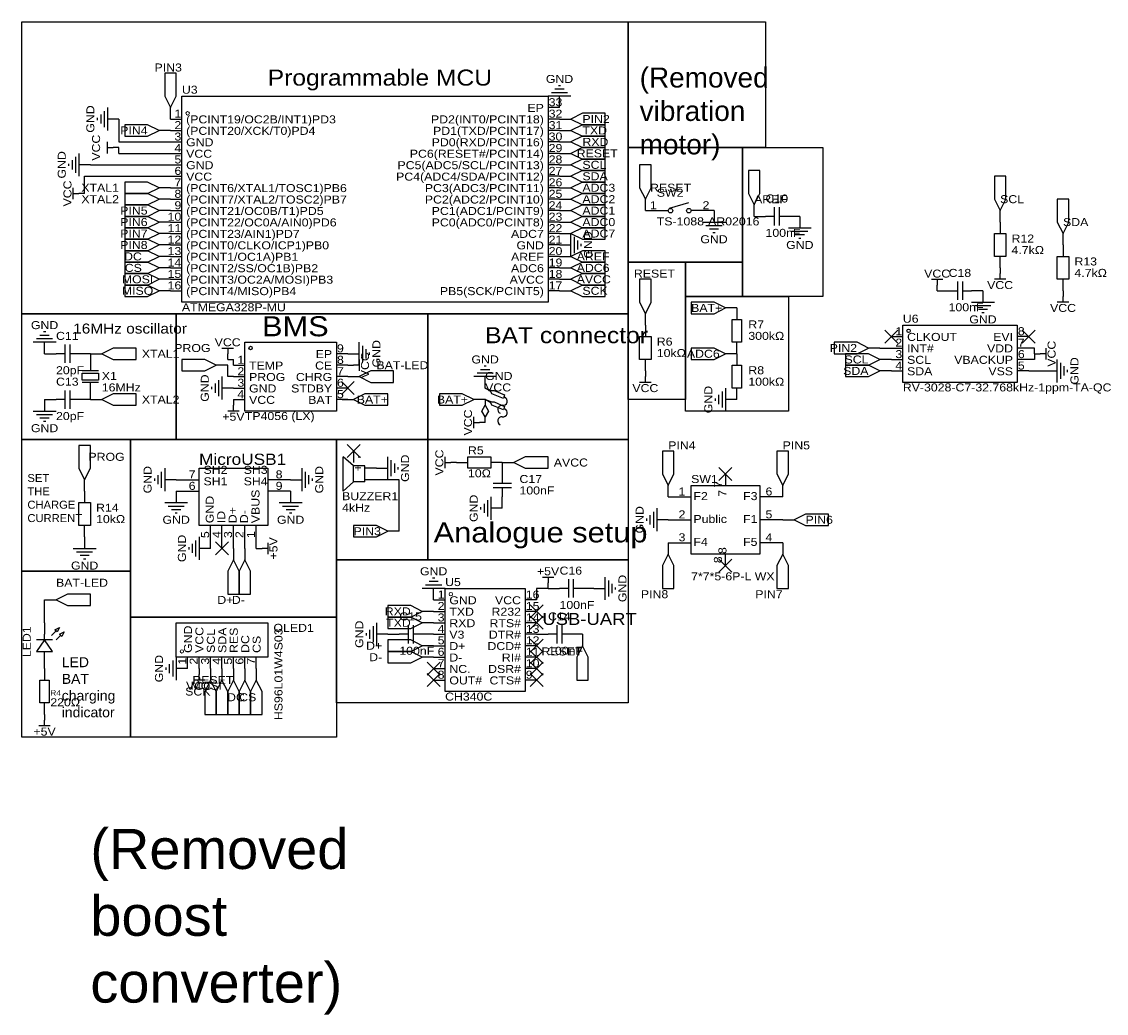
# Model space of a CAD drawing. Header units: millimetres. Extents: x 3 to 243, y -13 to 207.
import ezdxf
from ezdxf.enums import TextEntityAlignment as Align

# ---------------------------------------------------------------- set-up
doc = ezdxf.new("R2010")
doc.units = ezdxf.units.MM
doc.header["$MEASUREMENT"] = 0
doc.styles.get("Standard").update_dxf_attribs({"font": 'arial.ttf'})

msp = doc.modelspace()

# ---------------------------------------------------------------- linework, layer by layer
at = {"color": 1, "true_color": 0x000000}
for points in [[(2.54, 207.01), (137.16, 207.01), (137.16, 142.24), (2.54, 142.24)], [(137.16, 207.01), (167.64, 207.01), (167.64, 179.07), (137.16, 179.07)], [(137.16, 179.07), (162.56, 179.07), (162.56, 153.67), (137.16, 153.67)], [(162.56, 179.07), (180.34, 179.07), (180.34, 146.05), (162.56, 146.05)], [(137.16, 153.67), (149.86, 153.67), (149.86, 123.19), (137.16, 123.19)], [(149.86, 153.67), (162.56, 153.67), (162.56, 146.05), (149.86, 146.05)], [(149.86, 146.05), (172.72, 146.05), (172.72, 120.65), (149.86, 120.65)], [(2.54, 142.24), (36.83, 142.24), (36.83, 114.3), (2.54, 114.3)], [(36.83, 142.24), (92.71, 142.24), (92.71, 114.3), (36.83, 114.3)], [(92.71, 142.24), (137.16, 142.24), (137.16, 114.3), (92.71, 114.3)], [(105.41, 121.92), (106.17, 120.65), (105.41, 119.38), (104.65, 120.65)], [(2.54, 114.3), (26.67, 114.3), (26.67, 85.09), (2.54, 85.09)], [(26.67, 114.3), (72.39, 114.3), (72.39, 74.93), (26.67, 74.93)], [(72.39, 114.3), (92.71, 114.3), (92.71, 87.63), (72.39, 87.63)], [(92.71, 114.3), (137.16, 114.3), (137.16, 87.63), (92.71, 87.63)], [(72.39, 87.63), (137.16, 87.63), (137.16, 55.88), (72.39, 55.88)], [(2.54, 85.09), (26.67, 85.09), (26.67, 48.26), (2.54, 48.26)], [(26.67, 74.93), (72.39, 74.93), (72.39, 48.26), (26.67, 48.26)]]:
    msp.add_lwpolyline(points, close=True, dxfattribs=at)
at = {"color": 1, "true_color": 0xa00000}
for points in [[(35.56, 187.96), (36.83, 190.5), (36.83, 195.58), (34.29, 195.58), (34.29, 190.5)], [(38.1, 190.5), (119.38, 190.5), (119.38, 144.78), (38.1, 144.78)], [(124.46, 185.42), (127, 184.15), (132.08, 184.15), (132.08, 186.69), (127, 186.69)], [(33.02, 182.88), (30.48, 184.15), (25.4, 184.15), (25.4, 181.61), (30.48, 181.61)], [(124.46, 182.88), (127, 181.61), (132.08, 181.61), (132.08, 184.15), (127, 184.15)], [(124.46, 180.34), (127, 179.07), (132.08, 179.07), (132.08, 181.61), (127, 181.61)], [(124.46, 177.8), (127, 176.53), (132.08, 176.53), (132.08, 179.07), (127, 179.07)], [(124.46, 175.26), (127, 173.99), (132.08, 173.99), (132.08, 176.53), (127, 176.53)], [(124.46, 172.72), (127, 171.45), (132.08, 171.45), (132.08, 173.99), (127, 173.99)], [(140.97, 167.64), (142.24, 170.18), (142.24, 175.26), (139.7, 175.26), (139.7, 170.18)], [(165.1, 166.37), (166.37, 168.91), (166.37, 173.99), (163.83, 173.99), (163.83, 168.91)], [(33.02, 170.18), (30.48, 171.45), (25.4, 171.45), (25.4, 168.91), (30.48, 168.91)], [(124.46, 170.18), (127, 168.91), (132.08, 168.91), (132.08, 171.45), (127, 171.45)], [(219.71, 165.1), (220.98, 167.64), (220.98, 172.72), (218.44, 172.72), (218.44, 167.64)], [(33.02, 167.64), (30.48, 168.91), (25.4, 168.91), (25.4, 166.37), (30.48, 166.37)], [(124.46, 167.64), (127, 166.37), (132.08, 166.37), (132.08, 168.91), (127, 168.91)], [(33.02, 165.1), (30.48, 166.37), (25.4, 166.37), (25.4, 163.83), (30.48, 163.83)], [(124.46, 165.1), (127, 163.83), (132.08, 163.83), (132.08, 166.37), (127, 166.37)], [(233.68, 160.02), (234.95, 162.56), (234.95, 167.64), (232.41, 167.64), (232.41, 162.56)], [(33.02, 162.56), (30.48, 163.83), (25.4, 163.83), (25.4, 161.29), (30.48, 161.29)], [(124.46, 162.56), (127, 161.29), (132.08, 161.29), (132.08, 163.83), (127, 163.83)], [(33.02, 160.02), (30.48, 161.29), (25.4, 161.29), (25.4, 158.75), (30.48, 158.75)], [(124.46, 160.02), (127, 158.75), (132.08, 158.75), (132.08, 161.29), (127, 161.29)], [(218.44, 154.94), (218.44, 160.02), (220.98, 160.02), (220.98, 154.94)], [(33.02, 157.48), (30.48, 158.75), (25.4, 158.75), (25.4, 156.21), (30.48, 156.21)], [(33.02, 154.94), (30.48, 156.21), (25.4, 156.21), (25.4, 153.67), (30.48, 153.67)], [(124.46, 154.94), (127, 153.67), (132.08, 153.67), (132.08, 156.21), (127, 156.21)], [(232.41, 149.86), (232.41, 154.94), (234.95, 154.94), (234.95, 149.86)], [(33.02, 152.4), (30.48, 153.67), (25.4, 153.67), (25.4, 151.13), (30.48, 151.13)], [(124.46, 152.4), (127, 151.13), (132.08, 151.13), (132.08, 153.67), (127, 153.67)], [(33.02, 149.86), (30.48, 151.13), (25.4, 151.13), (25.4, 148.59), (30.48, 148.59)], [(124.46, 149.86), (127, 148.59), (132.08, 148.59), (132.08, 151.13), (127, 151.13)], [(140.97, 142.24), (142.24, 144.78), (142.24, 149.86), (139.7, 149.86), (139.7, 144.78)], [(33.02, 147.32), (30.48, 148.59), (25.4, 148.59), (25.4, 146.05), (30.48, 146.05)], [(124.46, 147.32), (127, 146.05), (132.08, 146.05), (132.08, 148.59), (127, 148.59)], [(158.75, 143.51), (156.21, 144.78), (151.13, 144.78), (151.13, 142.24), (156.21, 142.24)], [(160.27, 135.89), (160.27, 140.97), (162.31, 140.97), (162.31, 135.89)], [(198.12, 139.7), (223.52, 139.7), (223.52, 127), (198.12, 127)], [(52.07, 135.89), (72.39, 135.89), (72.39, 120.65), (52.07, 120.65)], [(139.7, 132.08), (139.7, 137.16), (142.24, 137.16), (142.24, 132.08)], [(190.5, 134.62), (187.96, 135.89), (182.88, 135.89), (182.88, 133.35), (187.96, 133.35)], [(20.32, 133.35), (22.86, 132.08), (27.94, 132.08), (27.94, 134.62), (22.86, 134.62)], [(158.75, 133.35), (156.21, 134.62), (151.13, 134.62), (151.13, 132.08), (156.21, 132.08)], [(193.04, 132.08), (190.5, 133.35), (185.42, 133.35), (185.42, 130.81), (190.5, 130.81)], [(45.72, 130.81), (43.18, 132.08), (38.1, 132.08), (38.1, 129.54), (43.18, 129.54)], [(160.27, 125.73), (160.27, 130.81), (162.31, 130.81), (162.31, 125.73)], [(193.04, 129.54), (190.5, 130.81), (185.42, 130.81), (185.42, 128.27), (190.5, 128.27)], [(16, 129.03), (19.56, 129.03), (19.56, 127.51), (16, 127.51)], [(77.47, 128.27), (80.01, 127), (85.09, 127), (85.09, 129.54), (80.01, 129.54)], [(105.41, 125.73), (106.93, 125.22), (107.44, 125.22), (109.73, 124.21), (109.47, 123.44), (106.93, 124.46), (106.68, 124.97)], [(20.32, 123.19), (22.86, 121.92), (27.94, 121.92), (27.94, 124.46), (22.86, 124.46)], [(76.2, 123.19), (78.74, 121.92), (83.82, 121.92), (83.82, 124.46), (78.74, 124.46)], [(102.87, 123.19), (100.33, 124.46), (95.25, 124.46), (95.25, 121.92), (100.33, 121.92)], [(105.41, 123.19), (106.93, 122.68), (107.44, 122.68), (109.73, 121.67), (109.47, 120.9), (106.93, 121.92), (106.68, 122.43)], [(16.51, 105.41), (17.78, 107.95), (17.78, 113.03), (15.24, 113.03), (15.24, 107.95)], [(146.05, 104.14), (147.32, 106.68), (147.32, 111.76), (144.78, 111.76), (144.78, 106.68)], [(171.45, 104.14), (172.72, 106.68), (172.72, 111.76), (170.18, 111.76), (170.18, 106.68)], [(101.6, 110.49), (106.68, 110.49), (106.68, 107.95), (101.6, 107.95)], [(111.76, 109.22), (114.3, 107.95), (119.38, 107.95), (119.38, 110.49), (114.3, 110.49)], [(41.91, 95.25), (41.91, 107.95), (57.15, 107.95), (57.15, 95.25)], [(151.13, 104.14), (166.37, 104.14), (166.37, 88.9), (151.13, 88.9)], [(15.24, 95.25), (15.24, 100.33), (17.78, 100.33), (17.78, 95.25)], [(173.99, 96.52), (176.53, 95.25), (181.61, 95.25), (181.61, 97.79), (176.53, 97.79)], [(83.82, 93.98), (81.28, 95.25), (76.2, 95.25), (76.2, 92.71), (81.28, 92.71)], [(49.53, 87.63), (48.26, 85.09), (48.26, 80.01), (50.8, 80.01), (50.8, 85.09)], [(52.07, 87.63), (50.8, 85.09), (50.8, 80.01), (53.34, 80.01), (53.34, 85.09)], [(146.05, 88.9), (144.78, 86.36), (144.78, 81.28), (147.32, 81.28), (147.32, 86.36)], [(171.45, 88.9), (170.18, 86.36), (170.18, 81.28), (172.72, 81.28), (172.72, 86.36)], [(10.16, 78.74), (12.7, 77.47), (17.78, 77.47), (17.78, 80.01), (12.7, 80.01)], [(96.52, 81.28), (114.3, 81.28), (114.3, 58.42), (96.52, 58.42)], [(91.44, 76.2), (88.9, 77.47), (83.82, 77.47), (83.82, 74.93), (88.9, 74.93)], [(91.44, 73.66), (88.9, 74.93), (83.82, 74.93), (83.82, 72.39), (88.9, 72.39)], [(10.92, 72.64), (10.41, 71.63), (9.91, 72.14)], [(36.83, 66.04), (36.83, 73.66), (57.15, 73.66), (57.15, 66.04)], [(9.4, 67.31), (7.62, 69.85), (5.84, 67.31)], [(11.94, 71.63), (11.43, 70.61), (10.92, 71.12)], [(91.44, 68.58), (88.9, 69.85), (83.82, 69.85), (83.82, 67.31), (88.9, 67.31)], [(127, 68.58), (125.73, 66.04), (125.73, 60.96), (128.27, 60.96), (128.27, 66.04)], [(91.44, 66.04), (88.9, 67.31), (83.82, 67.31), (83.82, 64.77), (88.9, 64.77)], [(6.6, 55.88), (6.6, 60.96), (8.64, 60.96), (8.64, 55.88)], [(44.45, 60.96), (43.18, 58.42), (43.18, 53.34), (45.72, 53.34), (45.72, 58.42)], [(46.99, 60.96), (45.72, 58.42), (45.72, 53.34), (48.26, 53.34), (48.26, 58.42)], [(49.53, 60.96), (48.26, 58.42), (48.26, 53.34), (50.8, 53.34), (50.8, 58.42)], [(52.07, 60.96), (50.8, 58.42), (50.8, 53.34), (53.34, 53.34), (53.34, 58.42)], [(54.61, 60.96), (53.34, 58.42), (53.34, 53.34), (55.88, 53.34), (55.88, 58.42)]]:
    msp.add_lwpolyline(points, close=True, dxfattribs=at)
for points in [[(122.17, 192.79), (121.67, 192.79)], [(124.46, 190.5), (119.38, 190.5)], [(123.7, 191.26), (120.14, 191.26)], [(122.94, 192.02), (120.9, 192.02)], [(21.59, 187.96), (21.59, 182.88)], [(19.3, 185.67), (19.3, 185.17)], [(20.07, 186.44), (20.07, 184.4)], [(20.83, 187.2), (20.83, 183.64)], [(21.59, 177.8), (21.59, 180.34)], [(21.59, 179.07), (22.86, 179.07)], [(13.72, 176.28), (13.72, 174.24)], [(14.48, 177.04), (14.48, 173.48)], [(15.24, 177.8), (15.24, 172.72)], [(12.95, 175.51), (12.95, 175.01)], [(13.97, 167.64), (13.97, 170.18)], [(13.97, 168.91), (15.24, 168.91)], [(146.3, 165.61), (150.62, 166.88)], [(143.51, 165.1), (146.05, 165.1)], [(153.67, 165.1), (151.13, 165.1)], [(169.67, 163.83), (167.64, 163.83)], [(169.67, 161.8), (169.67, 165.86)], [(170.69, 165.86), (170.69, 161.8)], [(172.72, 163.83), (170.69, 163.83)], [(153.67, 162.56), (158.75, 162.56)], [(154.43, 161.8), (157.99, 161.8)], [(124.46, 154.94), (124.46, 160.02)], [(125.22, 155.7), (125.22, 159.26)], [(155.19, 161.04), (157.23, 161.04)], [(155.96, 160.27), (156.46, 160.27)], [(172.72, 161.29), (177.8, 161.29)], [(173.48, 160.53), (177.04, 160.53)], [(174.24, 159.77), (176.28, 159.77)], [(175.01, 159), (175.51, 159)], [(125.98, 156.46), (125.98, 158.5)], [(126.75, 157.23), (126.75, 157.73)], [(204.47, 149.86), (207.01, 149.86)], [(205.74, 149.86), (205.74, 148.59)], [(210.31, 145.29), (210.31, 149.35)], [(211.33, 149.35), (211.33, 145.29)], [(220.98, 149.86), (218.44, 149.86)], [(219.71, 149.86), (219.71, 151.13)], [(208.28, 147.32), (210.31, 147.32)], [(211.33, 147.32), (213.36, 147.32)], [(213.36, 144.78), (218.44, 144.78)], [(234.95, 144.78), (232.41, 144.78)], [(233.68, 144.78), (233.68, 146.05)], [(214.12, 144.02), (217.68, 144.02)], [(214.88, 143.26), (216.92, 143.26)], [(215.65, 142.49), (216.15, 142.49)], [(8.64, 137.41), (6.6, 137.41)], [(7.87, 138.18), (7.37, 138.18)], [(10.16, 135.89), (5.08, 135.89)], [(9.4, 136.65), (5.84, 136.65)], [(12.19, 131.32), (12.19, 135.38)], [(13.21, 135.38), (13.21, 131.32)], [(77.47, 130.81), (77.47, 135.89)], [(78.23, 131.57), (78.23, 135.13)], [(12.19, 133.35), (10.16, 133.35)], [(15.24, 133.35), (13.21, 133.35)], [(46.99, 134.62), (49.53, 134.62)], [(48.26, 134.62), (48.26, 133.35)], [(78.99, 132.33), (78.99, 134.37)], [(79.76, 133.1), (79.76, 133.6)], [(229.87, 133.35), (228.6, 133.35)], [(229.87, 134.62), (229.87, 132.08)], [(77.47, 130.81), (76.2, 130.81)], [(77.47, 132.08), (77.47, 129.54)], [(105.66, 130.56), (105.16, 130.56)], [(232.41, 127), (232.41, 132.08)], [(233.17, 127.76), (233.17, 131.32)], [(233.93, 128.52), (233.93, 130.56)], [(19.56, 129.54), (16, 129.54)], [(19.56, 127.51), (16, 127.51), (16, 129.03), (19.56, 129.03)], [(18.8, 129.54), (16.76, 129.54)], [(19.56, 129.03), (19.56, 127.51)], [(46.99, 128.27), (46.99, 123.19)], [(107.95, 128.27), (102.87, 128.27)], [(107.19, 129.03), (103.63, 129.03)], [(106.43, 129.79), (104.39, 129.79)], [(140.97, 127), (140.97, 128.27)], [(234.7, 129.29), (234.7, 129.79)], [(12.19, 121.16), (12.19, 125.22)], [(13.21, 125.22), (13.21, 121.16)], [(19.56, 127), (16, 127)], [(18.8, 127), (16.76, 127)], [(44.7, 125.98), (44.7, 125.48)], [(45.47, 126.75), (45.47, 124.71)], [(46.23, 127.51), (46.23, 123.95)], [(142.24, 127), (139.7, 127)], [(158.75, 125.73), (158.75, 120.65)], [(12.19, 123.19), (10.16, 123.19)], [(15.24, 123.19), (13.21, 123.19)], [(156.46, 123.44), (156.46, 122.94)], [(157.23, 124.21), (157.23, 122.17)], [(157.99, 124.97), (157.99, 121.41)], [(5.08, 120.65), (10.16, 120.65)], [(50.8, 120.65), (48.26, 120.65)], [(49.53, 120.65), (49.53, 121.92)], [(5.84, 119.89), (9.4, 119.89)], [(6.6, 119.13), (8.64, 119.13)], [(7.37, 118.36), (7.87, 118.36)], [(102.87, 116.84), (102.87, 119.38)], [(102.87, 118.11), (104.14, 118.11)], [(73.91, 102.87), (73.91, 110.49)], [(76.2, 108.46), (73.91, 110.49)], [(78.74, 108.46), (76.2, 108.46)], [(76.2, 104.9), (76.2, 108.46)], [(78.74, 104.9), (78.74, 108.46)], [(83.82, 105.41), (83.82, 110.49)], [(84.58, 106.17), (84.58, 109.73)], [(85.34, 106.93), (85.34, 108.97)], [(96.52, 107.95), (96.52, 110.49)], [(96.52, 109.22), (97.79, 109.22)], [(32.77, 106.43), (32.77, 104.39)], [(33.53, 107.19), (33.53, 103.63)], [(34.29, 107.95), (34.29, 102.87)], [(64.77, 102.87), (64.77, 107.95)], [(65.53, 103.63), (65.53, 107.19)], [(66.29, 104.39), (66.29, 106.43)], [(86.11, 107.7), (86.11, 108.2)], [(109.22, 106.68), (109.22, 104.65)], [(32, 105.66), (32, 105.16)], [(67.06, 105.16), (67.06, 105.66)], [(73.91, 102.87), (76.2, 104.9)], [(78.74, 104.9), (76.2, 104.9)], [(107.19, 104.65), (111.25, 104.65)], [(111.25, 103.63), (107.19, 103.63)], [(109.22, 103.63), (109.22, 101.6)], [(106.68, 101.6), (106.68, 96.52)], [(34.29, 100.33), (39.37, 100.33)], [(35.05, 99.57), (38.61, 99.57)], [(35.81, 98.81), (37.85, 98.81)], [(59.69, 100.33), (64.77, 100.33)], [(60.45, 99.57), (64.01, 99.57)], [(61.21, 98.81), (63.25, 98.81)], [(104.39, 99.31), (104.39, 98.81)], [(105.16, 100.08), (105.16, 98.04)], [(105.92, 100.84), (105.92, 97.28)], [(143.51, 99.06), (143.51, 93.98)], [(36.58, 98.04), (37.08, 98.04)], [(61.98, 98.04), (62.48, 98.04)], [(141.22, 96.77), (141.22, 96.27)], [(141.99, 97.54), (141.99, 95.5)], [(142.75, 98.3), (142.75, 94.74)], [(41.15, 91.95), (41.15, 88.39)], [(41.91, 92.71), (41.91, 87.63)], [(13.97, 90.17), (19.05, 90.17)], [(14.73, 89.41), (18.29, 89.41)], [(39.62, 90.42), (39.62, 89.92)], [(40.39, 91.19), (40.39, 89.15)], [(57.15, 90.17), (55.88, 90.17)], [(57.15, 91.44), (57.15, 88.9)], [(15.49, 88.65), (17.53, 88.65)], [(16.26, 87.88), (16.76, 87.88)], [(95.76, 82.04), (92.2, 82.04)], [(95, 82.8), (92.96, 82.8)], [(94.23, 83.57), (93.73, 83.57)], [(118.11, 83.82), (120.65, 83.82)], [(119.38, 83.82), (119.38, 82.55)], [(123.95, 79.25), (123.95, 83.31)], [(124.97, 83.31), (124.97, 79.25)], [(132.08, 78.74), (132.08, 83.82)], [(132.84, 79.5), (132.84, 83.06)], [(133.6, 80.26), (133.6, 82.3)], [(96.52, 81.28), (91.44, 81.28)], [(123.95, 81.28), (121.92, 81.28)], [(127, 81.28), (124.97, 81.28)], [(134.37, 81.03), (134.37, 81.53)], [(80.52, 72.9), (80.52, 69.34)], [(81.28, 73.66), (81.28, 68.58)], [(88.39, 69.09), (88.39, 73.15)], [(89.41, 73.15), (89.41, 69.09)], [(121.41, 69.09), (121.41, 73.15)], [(122.43, 73.15), (122.43, 69.09)], [(9.4, 69.85), (5.84, 69.85)], [(7.62, 69.85), (7.62, 71.12)], [(9.14, 70.87), (10.16, 71.88)], [(10.16, 69.85), (11.18, 70.87)], [(78.99, 71.37), (78.99, 70.87)], [(79.76, 72.14), (79.76, 70.1)], [(88.39, 71.12), (86.36, 71.12)], [(91.44, 71.12), (89.41, 71.12)], [(121.41, 71.12), (119.38, 71.12)], [(124.46, 71.12), (122.43, 71.12)], [(7.62, 66.04), (7.62, 67.31)], [(36.07, 65.28), (36.07, 61.72)], [(36.83, 66.04), (36.83, 60.96)], [(34.54, 63.75), (34.54, 63.25)], [(35.31, 64.52), (35.31, 62.48)], [(43.18, 60.96), (40.64, 60.96)], [(41.91, 60.96), (41.91, 62.23)], [(8.89, 50.8), (6.35, 50.8)], [(7.62, 50.8), (7.62, 52.07)]]:
    msp.add_lwpolyline(points, dxfattribs=at)
at = {"color": 1, "true_color": 0x880000}
for points in [[(121.92, 187.96), (121.92, 190.5)], [(35.56, 185.42), (35.56, 187.96)], [(121.92, 187.96), (119.38, 187.96)], [(24.13, 185.42), (21.59, 185.42)], [(35.56, 185.42), (38.1, 185.42)], [(121.92, 185.42), (119.38, 185.42)], [(121.92, 185.42), (124.46, 185.42)], [(35.56, 182.88), (33.02, 182.88)], [(35.56, 182.88), (38.1, 182.88)], [(121.92, 182.88), (119.38, 182.88)], [(121.92, 182.88), (124.46, 182.88)], [(24.13, 179.07), (22.86, 179.07)], [(35.56, 180.34), (38.1, 180.34)], [(121.92, 180.34), (119.38, 180.34)], [(121.92, 180.34), (124.46, 180.34)], [(35.56, 177.8), (38.1, 177.8)], [(121.92, 177.8), (119.38, 177.8)], [(121.92, 177.8), (124.46, 177.8)], [(17.78, 175.26), (15.24, 175.26)], [(35.56, 175.26), (38.1, 175.26)], [(121.92, 175.26), (119.38, 175.26)], [(121.92, 175.26), (124.46, 175.26)], [(35.56, 172.72), (38.1, 172.72)], [(121.92, 172.72), (119.38, 172.72)], [(121.92, 172.72), (124.46, 172.72)], [(16.51, 168.91), (15.24, 168.91)], [(35.56, 170.18), (33.02, 170.18)], [(35.56, 170.18), (38.1, 170.18)], [(121.92, 170.18), (119.38, 170.18)], [(121.92, 170.18), (124.46, 170.18)], [(35.56, 167.64), (33.02, 167.64)], [(35.56, 167.64), (38.1, 167.64)], [(121.92, 167.64), (119.38, 167.64)], [(121.92, 167.64), (124.46, 167.64)], [(140.97, 165.1), (140.97, 167.64)], [(165.1, 163.83), (165.1, 166.37)], [(35.56, 165.1), (33.02, 165.1)], [(35.56, 165.1), (38.1, 165.1)], [(121.92, 165.1), (119.38, 165.1)], [(121.92, 165.1), (124.46, 165.1)], [(140.97, 165.1), (143.51, 165.1)], [(156.21, 165.1), (153.67, 165.1)], [(156.21, 165.1), (156.21, 162.56)], [(165.1, 163.83), (167.64, 163.83)], [(175.26, 163.83), (172.72, 163.83)], [(175.26, 163.83), (175.26, 161.29)], [(219.71, 162.56), (219.71, 165.1)], [(35.56, 162.56), (33.02, 162.56)], [(35.56, 162.56), (38.1, 162.56)], [(121.92, 162.56), (119.38, 162.56)], [(121.92, 162.56), (124.46, 162.56)], [(219.71, 162.56), (219.71, 160.02)], [(35.56, 160.02), (33.02, 160.02)], [(35.56, 160.02), (38.1, 160.02)], [(121.92, 160.02), (119.38, 160.02)], [(121.92, 160.02), (124.46, 160.02)], [(233.68, 157.48), (233.68, 160.02)], [(35.56, 157.48), (33.02, 157.48)], [(35.56, 157.48), (38.1, 157.48)], [(121.92, 157.48), (119.38, 157.48)], [(121.92, 157.48), (124.46, 157.48)], [(233.68, 157.48), (233.68, 154.94)], [(35.56, 154.94), (33.02, 154.94)], [(35.56, 154.94), (38.1, 154.94)], [(121.92, 154.94), (119.38, 154.94)], [(121.92, 154.94), (124.46, 154.94)], [(219.71, 152.4), (219.71, 154.94)], [(35.56, 152.4), (33.02, 152.4)], [(35.56, 152.4), (38.1, 152.4)], [(121.92, 152.4), (119.38, 152.4)], [(121.92, 152.4), (124.46, 152.4)], [(219.71, 152.4), (219.71, 151.13)], [(35.56, 149.86), (33.02, 149.86)], [(35.56, 149.86), (38.1, 149.86)], [(121.92, 149.86), (119.38, 149.86)], [(121.92, 149.86), (124.46, 149.86)], [(233.68, 147.32), (233.68, 149.86)], [(35.56, 147.32), (33.02, 147.32)], [(35.56, 147.32), (38.1, 147.32)], [(121.92, 147.32), (119.38, 147.32)], [(121.92, 147.32), (124.46, 147.32)], [(205.74, 147.32), (205.74, 148.59)], [(205.74, 147.32), (208.28, 147.32)], [(215.9, 147.32), (213.36, 147.32)], [(215.9, 147.32), (215.9, 144.78)], [(233.68, 147.32), (233.68, 146.05)], [(140.97, 139.7), (140.97, 142.24)], [(161.29, 143.51), (158.75, 143.51)], [(161.29, 143.51), (161.29, 140.97)], [(140.97, 139.7), (140.97, 137.16)], [(7.62, 133.35), (7.62, 135.89)], [(161.29, 133.35), (161.29, 135.89)], [(195.58, 137.16), (198.12, 137.16)], [(226.06, 137.16), (223.52, 137.16)], [(7.62, 133.35), (10.16, 133.35)], [(17.78, 133.35), (15.24, 133.35)], [(17.78, 133.35), (17.78, 129.54)], [(17.78, 133.35), (20.32, 133.35)], [(48.26, 132.08), (48.26, 133.35)], [(74.93, 133.35), (72.39, 133.35)], [(74.93, 133.35), (77.47, 133.35)], [(161.29, 133.35), (158.75, 133.35)], [(161.29, 133.35), (161.29, 130.81)], [(193.04, 134.62), (190.5, 134.62)], [(195.58, 134.62), (198.12, 134.62)], [(226.06, 134.62), (223.52, 134.62)], [(227.33, 133.35), (228.6, 133.35)], [(48.26, 130.81), (45.72, 130.81)], [(49.53, 130.81), (52.07, 130.81)], [(74.93, 130.81), (72.39, 130.81)], [(74.93, 130.81), (76.2, 130.81)], [(140.97, 129.54), (140.97, 132.08)], [(195.58, 132.08), (193.04, 132.08)], [(195.58, 132.08), (198.12, 132.08)], [(226.06, 132.08), (223.52, 132.08)], [(49.53, 128.27), (52.07, 128.27)], [(74.93, 128.27), (72.39, 128.27)], [(74.93, 128.27), (77.47, 128.27)], [(105.41, 125.73), (105.41, 128.27)], [(140.97, 129.54), (140.97, 128.27)], [(195.58, 129.54), (193.04, 129.54)], [(195.58, 129.54), (198.12, 129.54)], [(226.06, 129.54), (223.52, 129.54)], [(229.87, 129.54), (232.41, 129.54)], [(17.78, 123.19), (17.78, 127)], [(49.53, 125.73), (46.99, 125.73)], [(49.53, 125.73), (52.07, 125.73)], [(74.93, 125.73), (72.39, 125.73)], [(105.41, 125.73), (105.66, 125.73)], [(161.29, 123.19), (161.29, 125.73)], [(7.62, 123.19), (7.62, 120.65)], [(7.62, 123.19), (10.16, 123.19)], [(17.78, 123.19), (15.24, 123.19)], [(17.78, 123.19), (20.32, 123.19)], [(49.53, 123.19), (52.07, 123.19)], [(49.53, 123.19), (49.53, 121.92)], [(74.93, 123.19), (72.39, 123.19)], [(73.66, 123.19), (76.2, 123.19)], [(105.41, 123.19), (102.87, 123.19)], [(105.41, 123.19), (105.41, 121.92)], [(105.41, 123.19), (105.66, 123.19)], [(161.29, 123.19), (158.75, 123.19)], [(105.41, 118.11), (104.14, 118.11)], [(105.41, 118.11), (105.41, 119.38)], [(76.2, 111.76), (76.2, 109.22)], [(99.06, 109.22), (97.79, 109.22)], [(99.06, 109.22), (101.6, 109.22)], [(109.22, 109.22), (106.68, 109.22)], [(109.22, 109.22), (111.76, 109.22)], [(109.22, 109.22), (109.22, 106.68)], [(81.28, 107.95), (78.74, 107.95)], [(81.28, 107.95), (83.82, 107.95)], [(158.75, 106.68), (158.75, 104.14)], [(16.51, 102.87), (16.51, 105.41)], [(36.83, 105.41), (34.29, 105.41)], [(36.83, 105.41), (41.91, 105.41)], [(62.23, 105.41), (57.15, 105.41)], [(62.23, 105.41), (64.77, 105.41)], [(81.28, 105.41), (78.74, 105.41)], [(146.05, 101.6), (146.05, 104.14)], [(171.45, 101.6), (171.45, 104.14)], [(16.51, 102.87), (16.51, 100.33)], [(36.83, 102.87), (41.91, 102.87)], [(36.83, 102.87), (36.83, 100.33)], [(62.23, 102.87), (57.15, 102.87)], [(62.23, 102.87), (62.23, 100.33)], [(109.22, 99.06), (109.22, 101.6)], [(146.05, 101.6), (151.13, 101.6)], [(171.45, 101.6), (166.37, 101.6)], [(109.22, 99.06), (106.68, 99.06)], [(146.05, 96.52), (143.51, 96.52)], [(146.05, 96.52), (151.13, 96.52)], [(171.45, 96.52), (166.37, 96.52)], [(171.45, 96.52), (173.99, 96.52)], [(16.51, 92.71), (16.51, 95.25)], [(44.45, 90.17), (44.45, 95.25)], [(46.99, 90.17), (46.99, 95.25)], [(49.53, 90.17), (49.53, 95.25)], [(52.07, 90.17), (52.07, 95.25)], [(54.61, 90.17), (54.61, 95.25)], [(86.36, 93.98), (83.82, 93.98)], [(16.51, 92.71), (16.51, 90.17)], [(44.45, 90.17), (41.91, 90.17)], [(49.53, 90.17), (49.53, 87.63)], [(52.07, 90.17), (52.07, 87.63)], [(54.61, 90.17), (55.88, 90.17)], [(146.05, 91.44), (151.13, 91.44)], [(146.05, 91.44), (146.05, 88.9)], [(171.45, 91.44), (166.37, 91.44)], [(171.45, 91.44), (171.45, 88.9)], [(158.75, 86.36), (158.75, 88.9)], [(119.38, 81.28), (119.38, 82.55)], [(93.98, 78.74), (93.98, 81.28)], [(119.38, 81.28), (121.92, 81.28)], [(129.54, 81.28), (127, 81.28)], [(129.54, 81.28), (132.08, 81.28)], [(7.62, 78.74), (10.16, 78.74)], [(93.98, 78.74), (96.52, 78.74)], [(116.84, 78.74), (114.3, 78.74)], [(93.98, 76.2), (91.44, 76.2)], [(93.98, 76.2), (96.52, 76.2)], [(116.84, 76.2), (114.3, 76.2)], [(7.62, 73.66), (7.62, 71.12)], [(93.98, 73.66), (91.44, 73.66)], [(93.98, 73.66), (96.52, 73.66)], [(116.84, 73.66), (114.3, 73.66)], [(83.82, 71.12), (81.28, 71.12)], [(83.82, 71.12), (86.36, 71.12)], [(93.98, 71.12), (91.44, 71.12)], [(93.98, 71.12), (96.52, 71.12)], [(116.84, 71.12), (114.3, 71.12)], [(116.84, 71.12), (119.38, 71.12)], [(127, 71.12), (124.46, 71.12)], [(127, 71.12), (127, 68.58)], [(93.98, 68.58), (91.44, 68.58)], [(93.98, 68.58), (96.52, 68.58)], [(116.84, 68.58), (114.3, 68.58)], [(7.62, 63.5), (7.62, 66.04)], [(39.37, 63.5), (39.37, 66.04)], [(41.91, 63.5), (41.91, 66.04)], [(44.45, 63.5), (44.45, 66.04)], [(46.99, 63.5), (46.99, 66.04)], [(49.53, 63.5), (49.53, 66.04)], [(52.07, 63.5), (52.07, 66.04)], [(54.61, 63.5), (54.61, 66.04)], [(93.98, 66.04), (91.44, 66.04)], [(93.98, 66.04), (96.52, 66.04)], [(116.84, 66.04), (114.3, 66.04)], [(7.62, 63.5), (7.62, 60.96)], [(39.37, 63.5), (36.83, 63.5)], [(41.91, 63.5), (41.91, 62.23)], [(44.45, 63.5), (44.45, 60.96)], [(46.99, 63.5), (46.99, 60.96)], [(49.53, 63.5), (49.53, 60.96)], [(52.07, 63.5), (52.07, 60.96)], [(54.61, 63.5), (54.61, 60.96)], [(93.98, 63.5), (96.52, 63.5)], [(116.84, 63.5), (114.3, 63.5)], [(93.98, 60.96), (96.52, 60.96)], [(116.84, 60.96), (114.3, 60.96)], [(7.62, 53.34), (7.62, 55.88)], [(7.62, 53.34), (7.62, 52.07)]]:
    msp.add_lwpolyline(points, dxfattribs=at)
at = {"color": 1, "true_color": 0x008800}
for points in [[(24.13, 185.42), (24.13, 180.34)], [(24.13, 180.34), (35.56, 180.34)], [(24.13, 177.8), (24.13, 179.07)], [(24.13, 177.8), (35.56, 177.8)], [(17.78, 175.26), (35.56, 175.26)], [(16.51, 168.91), (16.51, 172.72)], [(16.51, 172.72), (35.56, 172.72)], [(193.04, 134.62), (195.58, 134.62)], [(227.33, 134.62), (226.06, 134.62)], [(227.33, 133.35), (227.33, 134.62)], [(227.33, 133.35), (227.33, 132.08)], [(48.26, 132.08), (49.53, 132.08)], [(48.26, 128.27), (48.26, 130.81)], [(49.53, 130.81), (49.53, 132.08)], [(227.33, 132.08), (226.06, 132.08)], [(49.53, 128.27), (48.26, 128.27)], [(226.06, 129.54), (229.87, 129.54)], [(73.66, 123.19), (74.93, 123.19)], [(86.36, 105.41), (81.28, 105.41)], [(86.36, 93.98), (86.36, 105.41)], [(119.38, 81.28), (116.84, 81.28)], [(116.84, 81.28), (116.84, 78.74)], [(7.62, 73.66), (7.62, 78.74)]]:
    msp.add_lwpolyline(points, dxfattribs=at)
at = {"color": 1, "true_color": 0x999999}
for points in [[(197.02, 138.6), (194.14, 135.72)], [(194.14, 138.6), (197.02, 135.72)], [(227.5, 138.6), (224.62, 135.72)], [(224.62, 138.6), (227.5, 135.72)], [(76.37, 127.17), (73.49, 124.29)], [(73.49, 127.17), (76.37, 124.29)], [(77.64, 113.2), (74.76, 110.32)], [(74.76, 113.2), (77.64, 110.32)], [(160.19, 108.12), (157.31, 105.24)], [(157.31, 108.12), (160.19, 105.24)], [(48.43, 91.61), (45.55, 88.73)], [(45.55, 91.61), (48.43, 88.73)], [(160.19, 87.8), (157.31, 84.92)], [(157.31, 87.8), (160.19, 84.92)], [(118.28, 77.64), (115.4, 74.76)], [(115.4, 77.64), (118.28, 74.76)], [(118.28, 75.1), (115.4, 72.22)], [(115.4, 75.1), (118.28, 72.22)], [(118.28, 70.02), (115.4, 67.14)], [(115.4, 70.02), (118.28, 67.14)], [(118.28, 67.48), (115.4, 64.6)], [(115.4, 67.48), (118.28, 64.6)], [(95.42, 64.94), (92.54, 62.06)], [(92.54, 64.94), (95.42, 62.06)], [(118.28, 64.94), (115.4, 62.06)], [(115.4, 64.94), (118.28, 62.06)], [(95.42, 62.4), (92.54, 59.52)], [(92.54, 62.4), (95.42, 59.52)], [(118.28, 62.4), (115.4, 59.52)], [(115.4, 62.4), (118.28, 59.52)]]:
    msp.add_lwpolyline(points, dxfattribs=at)
at = {"color": 1, "lineweight": 0, "true_color": 0xa00000}
for centre in [(39.37, 186.69), (97.79, 80.01), (38.1, 67.31)]:
    msp.add_circle(centre, 0.381, dxfattribs=at)
at = {"color": 1, "true_color": 0xa00000}
for centre, radius, start, end in [((109.4, 122.83), 0.928, 258.8182, 429.291), ((109.13, 120.98), 0.94, 84.3595, 243.7498), ((109.4, 120.29), 0.928, 258.8182, 429.291), ((109.13, 118.44), 0.94, 84.3595, 243.7498)]:
    msp.add_arc(centre, radius, start, end, dxfattribs=at)
at = {"true_color": 0x000000}
for centre, major_axis in [((146.56, 165.1), (0, 0.508)), ((150.62, 165.1), (0, 0.508)), ((199.39, 138.43), (0, 0.381)), ((53.34, 134.62), (0, 0.381))]:
    msp.add_ellipse(centre, major_axis=major_axis, ratio=1, dxfattribs=at)

# ---------------------------------------------------------------- texts
at = {"color": 1, "true_color": 0x000080, "width": 1.1}
for s, p in [('PIN3', (38.1, 196.85)), ('PIN4', (30.48, 182.88)), ('XTAL1', (24.13, 170.18)), ('RESET', (151.13, 170.18)), ('XTAL2', (24.13, 167.64)), ('PIN5', (30.48, 165.1)), ('PIN6', (30.48, 162.56)), ('PIN7', (30.48, 160.02)), ('PIN8', (30.48, 157.48)), ('DC', (29.21, 154.94)), ('CS', (29.21, 152.4)), ('MOSI', (31.75, 149.86)), ('MISO', (31.75, 147.32)), ('PROG', (44.45, 134.62)), ('PIN2', (187.96, 134.62)), ('ADC6', (157.48, 133.35)), ('SCL', (190.5, 132.08)), ('SDA', (190.5, 129.54)), ('BAT+', (83.82, 123.19)), ('BAT+', (101.6, 123.19)), ('PROG', (25.4, 110.49)), ('D+', (49.53, 78.74)), ('D-', (52.07, 78.74)), ('PIN8', (146.05, 80.01)), ('PIN7', (171.45, 80.01)), ('RXD', (88.9, 76.2)), ('TXD', (88.9, 73.66)), ('D+', (82.55, 68.58)), ('RESET', (127, 67.31)), ('D-', (82.55, 66.04)), ('MOSI', (46.99, 59.69)), ('RESET', (49.53, 60.96)), ('SCK', (44.45, 58.42)), ('DC', (52.07, 57.15)), ('CS', (54.61, 57.15))]:
    msp.add_text(s, height=1.778, dxfattribs=at).set_placement(p, align=Align.MIDDLE_RIGHT)
at = {"color": 1, "true_color": 0x000000, "width": 1.1}
for s, height, p in [('Programmable MCU', 3.556, (57.15, 191.77)), ('33', 1.778, (119.51, 187.73)), ('(PCINT19/OC2B/INT1)PD3', 1.778, (39.04, 183.92)), ('32', 1.778, (119.51, 185.19)), ('(PCINT20/XCK/T0)PD4', 1.778, (39.04, 181.38)), ('31', 1.778, (119.51, 182.65)), ('GND', 1.778, (39.04, 178.84)), ('30', 1.778, (119.51, 180.11)), ('VCC', 1.778, (39.04, 176.3)), ('29', 1.778, (119.51, 177.57)), ('GND', 1.778, (39.04, 173.76)), ('28', 1.778, (119.51, 175.03)), ('VCC', 1.778, (39.04, 171.22)), ('27', 1.778, (119.51, 172.49)), ('(PCINT6/XTAL1/TOSC1)PB6', 1.778, (39.04, 168.68)), ('26', 1.778, (119.51, 169.95)), ('(PCINT7/XTAL2/TOSC2)PB7', 1.778, (39.04, 166.14)), ('25', 1.778, (119.51, 167.41)), ('(PCINT21/OC0B/T1)PD5', 1.778, (39.04, 163.6)), ('24', 1.778, (119.51, 164.87)), ('2', 1.78, (153.67, 164.87)), ('23', 1.778, (119.51, 162.33)), ('(PCINT22/OC0A/AIN0)PD6', 1.778, (39.04, 161.06)), ('22', 1.778, (119.51, 159.79)), ('(PCINT23/AIN1)PD7', 1.778, (39.04, 158.52)), ('21', 1.778, (119.51, 157.25)), ('(PCINT0/CLKO/ICP1)PB0', 1.778, (39.04, 155.98)), ('20', 1.778, (119.51, 154.71)), ('(PCINT1/OC1A)PB1', 1.778, (39.04, 153.44)), ('19', 1.778, (119.51, 152.17)), ('(PCINT2/SS/OC1B)PB2', 1.778, (39.04, 150.9)), ('18', 1.778, (119.51, 149.63)), ('(PCINT3/OC2A/MOSI)PB3', 1.778, (39.04, 148.36)), ('17', 1.778, (119.51, 147.09)), ('(PCINT4/MISO)PB4', 1.778, (39.04, 145.82)), ('16MHz oscillator', 2.2225, (13.97, 137.16)), ('BAT connector', 3.556, (105.41, 134.62)), ('CLKOUT', 1.778, (199.06, 135.66)), ('8', 1.78, (223.65, 136.93)), ('9', 1.78, (72.52, 133.12)), ('INT#', 1.778, (199.06, 133.12)), ('7', 1.78, (223.65, 134.39)), ('8', 1.78, (72.52, 130.58)), ('SCL', 1.778, (199.06, 130.58)), ('6', 1.78, (223.65, 131.85)), ('TEMP', 1.778, (53.01, 129.31)), ('7', 1.78, (72.52, 128.04)), ('SDA', 1.778, (199.06, 128.04)), ('5', 1.78, (223.65, 129.31)), ('PROG', 1.778, (53.01, 126.77)), ('6', 1.78, (72.52, 125.5)), ('GND', 1.778, (53.01, 124.23)), ('5', 1.78, (72.52, 122.96)), ('VCC', 1.778, (53.01, 121.69)), ('SH2', 1.778, (42.9, 106.17)), ('SH1', 1.778, (42.9, 103.63)), ('8', 1.78, (58.91, 105.16)), ('9', 1.78, (58.91, 102.62)), ('6', 1.78, (167.64, 101.37)), ('F2', 1.778, (151.64, 100.35)), ('Analogue setup', 4.445, (93.98, 90.17)), ('Public', 1.778, (151.64, 95.27)), ('5', 1.78, (167.64, 96.29)), ('F4', 1.778, (151.64, 90.19)), ('4', 1.78, (167.64, 91.21)), ('GND', 1.778, (97.46, 77.24)), ('16', 1.778, (114.43, 78.51)), ('15', 1.778, (114.43, 75.97)), ('TXD', 1.778, (97.46, 74.7)), ('14', 1.778, (114.43, 73.43)), ('USB-UART', 2.667, (118.11, 72.39)), ('RXD', 1.778, (97.46, 72.16)), ('13', 1.778, (114.43, 70.89)), ('V3', 1.778, (97.46, 69.62)), ('12', 1.778, (114.43, 68.35)), ('D+', 1.778, (97.46, 67.08)), ('11', 1.778, (114.43, 65.81)), ('D-', 1.778, (97.46, 64.54)), ('10', 1.778, (114.43, 63.27)), ('NC.', 1.778, (97.46, 62)), ('9', 1.78, (114.43, 60.73)), ('OUT#', 1.778, (97.46, 59.46))]:
    msp.add_text(s, height=height, dxfattribs=at).set_placement(p, align=Align.BOTTOM_LEFT)
at = {"color": 1, "true_color": 0x000080, "width": 1.1}
for s, p in [('GND', (121.92, 194.31)), ('GND', (156.21, 158.75)), ('GND', (175.26, 157.48)), ('VCC', (205.74, 151.13)), ('VCC', (219.71, 148.59)), ('VCC', (233.68, 143.51)), ('GND', (7.62, 139.7)), ('GND', (215.9, 140.97)), ('VCC', (48.26, 135.89)), ('GND', (105.41, 132.08)), ('VCC', (140.97, 125.73)), ('+5V', (49.53, 119.38)), ('GND', (7.62, 116.84)), ('GND', (36.83, 96.52)), ('GND', (62.23, 96.52)), ('GND', (16.51, 86.36)), ('GND', (93.98, 85.09)), ('+5V', (119.38, 85.09)), ('VCC', (41.91, 59.69)), ('+5V', (7.62, 49.53))]:
    msp.add_text(s, height=1.778, dxfattribs=at).set_placement(p, align=Align.MIDDLE_CENTER)
for s, height, p in [('U3', 1.778, (38.1, 190.5)), ('SW2', 1.778, (143.51, 167.64)), ('C10', 1.778, (167.64, 166.37)), ('R12', 1.778, (222.25, 157.48)), ('R13', 1.778, (236.22, 152.4)), ('C18', 1.778, (208.28, 149.86)), ('U6', 1.778, (198.12, 139.7)), ('BMS', 4.445, (55.88, 135.89)), ('C11', 1.778, (10.16, 135.89)), ('R6', 1.778, (143.51, 134.62)), ('C13', 1.778, (10.16, 125.73)), ('X1', 1.778, (20.32, 127)), ('MicroUSB1', 2.489, (41.91, 107.95)), ('R5', 1.778, (101.6, 110.49)), ('C17', 1.778, (113.03, 104.14)), ('SW1', 1.778, (151.13, 104.14)), ('BUZZER1', 1.778, (73.66, 100.33)), ('R14', 1.778, (19.05, 97.79)), ('C16', 1.778, (121.92, 83.82)), ('U5', 1.778, (96.52, 81.28)), ('C15', 1.778, (86.36, 73.66)), ('C14', 1.778, (119.38, 73.66)), ('OLED1', 1.778, (58.42, 71.12)), ('R4', 1.2, (8.89, 57.15))]:
    msp.add_text(s, height=height, dxfattribs=at).set_placement(p, align=Align.BOTTOM_LEFT)
for s, p in [('GND', (17.78, 185.42)), ('VCC', (19.05, 179.07)), ('GND', (11.43, 175.26)), ('VCC', (12.7, 168.91)), ('GND', (128.27, 157.48)), ('GND', (81.28, 133.35)), ('VCC', (231.14, 133.35)), ('VCC', (78.74, 130.81)), ('GND', (236.22, 129.54)), ('GND', (43.18, 125.73)), ('GND', (154.94, 123.19)), ('VCC', (101.6, 118.11)), ('VCC', (95.25, 109.22)), ('GND', (87.63, 107.95)), ('GND', (30.48, 105.41)), ('GND', (68.58, 105.41)), ('GND', (102.87, 99.06)), ('GND', (139.7, 96.52)), ('GND', (38.1, 90.17)), ('+5V', (58.42, 90.17)), ('GND', (135.89, 81.28)), ('GND', (77.47, 71.12)), ('GND', (33.02, 63.5))]:
    msp.add_text(s, height=1.778, rotation=90, dxfattribs=at).set_placement(p, align=Align.MIDDLE_CENTER)
at = {"color": 1, "true_color": 0x000000, "width": 1.1}
for s, height, p in [('EP', 1.778, (118.44, 186.46)), ('1', 1.78, (37.97, 185.19)), ('PD2(INT0/PCINT18)', 1.778, (118.44, 183.92)), ('2', 1.78, (37.97, 182.65)), ('PD1(TXD/PCINT17)', 1.778, (118.44, 181.38)), ('3', 1.78, (37.97, 180.11)), ('PD0(RXD/PCINT16)', 1.778, (118.44, 178.84)), ('4', 1.78, (37.97, 177.57)), ('PC6(RESET#/PCINT14)', 1.778, (118.44, 176.3)), ('5', 1.78, (37.97, 175.03)), ('PC5(ADC5/SCL/PCINT13)', 1.778, (118.44, 173.76)), ('6', 1.78, (37.97, 172.49)), ('PC4(ADC4/SDA/PCINT12)', 1.778, (118.44, 171.22)), ('7', 1.78, (37.97, 169.95)), ('PC3(ADC3/PCINT11)', 1.778, (118.44, 168.68)), ('8', 1.78, (37.97, 167.41)), ('PC2(ADC2/PCINT10)', 1.778, (118.44, 166.14)), ('9', 1.78, (37.97, 164.87)), ('PC1(ADC1/PCINT9)', 1.778, (118.44, 163.6)), ('1', 1.78, (143.51, 164.87)), ('10', 1.778, (37.97, 162.33)), ('11', 1.778, (37.97, 159.79)), ('PC0(ADC0/PCINT8)', 1.778, (118.44, 161.06)), ('12', 1.778, (37.97, 157.25)), ('ADC7', 1.778, (118.44, 158.52)), ('13', 1.778, (37.97, 154.71)), ('GND', 1.778, (118.44, 155.98)), ('14', 1.778, (37.97, 152.17)), ('AREF', 1.778, (118.44, 153.44)), ('15', 1.778, (37.97, 149.63)), ('ADC6', 1.778, (118.44, 150.9)), ('16', 1.778, (37.97, 147.09)), ('AVCC', 1.778, (118.44, 148.36)), ('PB5(SCK/PCINT5)', 1.778, (118.44, 145.82)), ('1', 1.78, (197.99, 136.93)), ('EVI', 1.778, (222.58, 135.66)), ('2', 1.78, (197.99, 134.39)), ('VDD', 1.778, (222.58, 133.12)), ('1', 1.78, (51.94, 130.58)), ('EP', 1.778, (71.45, 131.85)), ('3', 1.78, (197.99, 131.85)), ('VBACKUP', 1.778, (222.58, 130.58)), ('2', 1.78, (51.94, 128.04)), ('CE', 1.778, (71.45, 129.31)), ('4', 1.78, (197.99, 129.31)), ('VSS', 1.778, (222.58, 128.04)), ('3', 1.78, (51.94, 125.5)), ('CHRG', 1.778, (71.45, 126.77)), ('4', 1.78, (51.94, 122.96)), ('STDBY', 1.778, (71.45, 124.23)), ('BAT', 1.778, (71.45, 121.69)), ('SH3', 1.778, (57.13, 106.17)), ('+', 1.78, (77.98, 106.66)), ('-', 1.78, (77.98, 109.2)), ('7', 1.78, (41.13, 105.16)), ('SH4', 1.778, (57.13, 103.63)), ('6', 1.78, (41.13, 102.62)), ('1', 1.78, (149.86, 101.37)), ('F3', 1.778, (165.86, 100.35)), ('2', 1.78, (149.86, 96.29)), ('F1', 1.778, (165.86, 95.27)), ('3', 1.78, (149.86, 91.21)), ('F5', 1.778, (165.86, 90.19)), ('1', 1.78, (96.39, 78.51)), ('VCC', 1.778, (113.36, 77.24)), ('2', 1.78, (96.39, 75.97)), ('R232', 1.778, (113.36, 74.7)), ('3', 1.78, (96.39, 73.43)), ('4', 1.78, (96.39, 70.89)), ('RTS#', 1.778, (113.36, 72.16)), ('5', 1.78, (96.39, 68.35)), ('DTR#', 1.778, (113.36, 69.62)), ('6', 1.78, (96.39, 65.81)), ('DCD#', 1.778, (113.36, 67.08)), ('7', 1.78, (96.39, 63.27)), ('RI#', 1.778, (113.36, 64.54)), ('8', 1.78, (96.39, 60.73)), ('DSR#', 1.778, (113.36, 62)), ('CTS#', 1.778, (113.36, 59.46))]:
    msp.add_text(s, height=height, dxfattribs=at).set_placement(p, align=Align.BOTTOM_RIGHT)
at = {"color": 1, "true_color": 0x000080, "width": 1.1}
for s, p in [('PIN2', (127, 185.42)), ('TXD', (127, 182.88)), ('RXD', (127, 180.34)), ('RESET', (125.73, 177.8)), ('SCL', (127, 175.26)), ('SDA', (127, 172.72)), ('ADC3', (127, 170.18)), ('ADC2', (127, 167.64)), ('AREF', (165.1, 167.64)), ('SCL', (219.71, 167.64)), ('ADC1', (127, 165.1)), ('ADC0', (127, 162.56)), ('SDA', (233.68, 162.56)), ('ADC7', (127, 160.02)), ('AREF', (125.73, 154.94)), ('ADC6', (125.73, 152.4)), ('RESET', (138.43, 151.13)), ('AVCC', (125.73, 149.86)), ('SCK', (127, 147.32)), ('BAT+', (151.13, 143.51)), ('XTAL1', (29.21, 133.35)), ('BAT-LED', (81.28, 130.81)), ('XTAL2', (29.21, 123.19)), ('PIN4', (146.05, 113.03)), ('PIN5', (171.45, 113.03)), ('AVCC', (120.65, 109.22)), ('PIN6', (176.53, 96.52)), ('PIN3', (76.2, 93.98)), ('BAT-LED', (10.16, 82.55))]:
    msp.add_text(s, height=1.778, dxfattribs=at).set_placement(p, align=Align.MIDDLE_LEFT)
at = {"color": 1, "true_color": 0x0000ff, "width": 1.1}
for s, p in [('TS-1088-AR02016', (143.51, 161.29)), ('100nF', (167.64, 158.75)), ('4.7kΩ', (222.25, 154.94)), ('4.7kΩ', (236.22, 149.86)), ('ATMEGA328P-MU', (38.1, 142.24)), ('100nF', (208.28, 142.24)), ('R7', (163.83, 138.43)), ('300kΩ', (163.83, 135.89)), ('10kΩ', (143.51, 132.08)), ('20pF', (10.16, 128.27)), ('R8', (163.83, 128.27)), ('GND', (105.41, 127)), ('100kΩ', (163.83, 125.73)), ('16MHz', (20.32, 124.46)), ('VCC', (105.41, 124.46)), ('RV-3028-C7-32.768kHz-1ppm-TA-QC', (198.12, 124.46)), ('20pF', (10.16, 118.11)), ('TP4056 (LX)', (52.07, 118.11)), ('10Ω', (101.6, 105.41)), ('100nF', (113.03, 101.6)), ('4kHz', (73.66, 97.79)), ('10kΩ', (19.05, 95.25)), ('7*7*5-6P-L WX', (151.13, 82.55)), ('100nF', (121.92, 76.2)), ('100nF', (86.36, 66.04)), ('100nF', (119.38, 66.04)), ('CH340C', (96.52, 55.88)), ('220Ω', (8.89, 54.61))]:
    msp.add_text(s, height=1.778, dxfattribs=at).set_placement(p, align=Align.BOTTOM_LEFT)
at = {"color": 1, "true_color": 0x000000, "width": 1.1}
for s, height, p in [('7', 1.78, (158.5, 103.65)), ('GND', 1.778, (45.7, 95.76)), ('VBUS', 1.778, (55.86, 95.76)), ('D+', 1.778, (50.78, 95.76)), ('ID', 1.778, (48.24, 95.76)), ('D-', 1.778, (53.32, 95.76)), ('8', 1.78, (159.51, 88.92)), ('GND', 1.778, (40.87, 66.98)), ('VCC', 1.778, (43.41, 66.98)), ('SCL', 1.778, (45.95, 66.98)), ('SDA', 1.778, (48.49, 66.98)), ('RES', 1.778, (51.03, 66.98)), ('DC', 1.778, (53.57, 66.98)), ('CS', 1.778, (56.11, 66.98))]:
    msp.add_text(s, height=height, rotation=90, dxfattribs=at).set_placement(p, align=Align.BOTTOM_LEFT)
for s, p in [('7', (159.51, 103.15)), ('4', (47.22, 93.98)), ('5', (44.68, 93.98)), ('3', (49.76, 93.98)), ('2', (52.3, 93.98)), ('1', (54.84, 93.98)), ('8', (158.5, 88.41)), ('1', (39.6, 65.91)), ('2', (42.14, 65.91)), ('3', (44.68, 65.91)), ('4', (47.22, 65.91)), ('5', (49.76, 65.91)), ('6', (52.3, 65.91)), ('7', (54.84, 65.91))]:
    msp.add_text(s, height=1.78, rotation=90, dxfattribs=at).set_placement(p, align=Align.BOTTOM_RIGHT)
at = {"color": 1, "true_color": 0x000080, "width": 1.1}
msp.add_text('LED1', height=1.778, rotation=90, dxfattribs=at).set_placement((5.08, 66.04), align=Align.BOTTOM_LEFT)
at = {"color": 1, "true_color": 0x0000ff, "width": 1.1}
msp.add_text('HS96L01W4S03', height=1.778, rotation=90, dxfattribs=at).set_placement((60.96, 52.07), align=Align.BOTTOM_LEFT)
at = {"width": 1.1, "attachment_point": 1}
for s, insert, char_height in [('(Removed\\Pvibration\\Pmotor)', (139.7, 196.85), 4.445), ('SET THE\\PCHARGE\\PCURRENT', (3.81, 106.68), 1.778), ('LED BAT\\Pcharging\\Pindicator', (11.43, 66.04), 2.222), ('(Removed boost \\Pconverter)', (17.78, 27.94), 8.89)]:
    msp.add_mtext(s, dxfattribs=dict(at, insert=insert, char_height=char_height))

doc.saveas('drawing.dxf')
